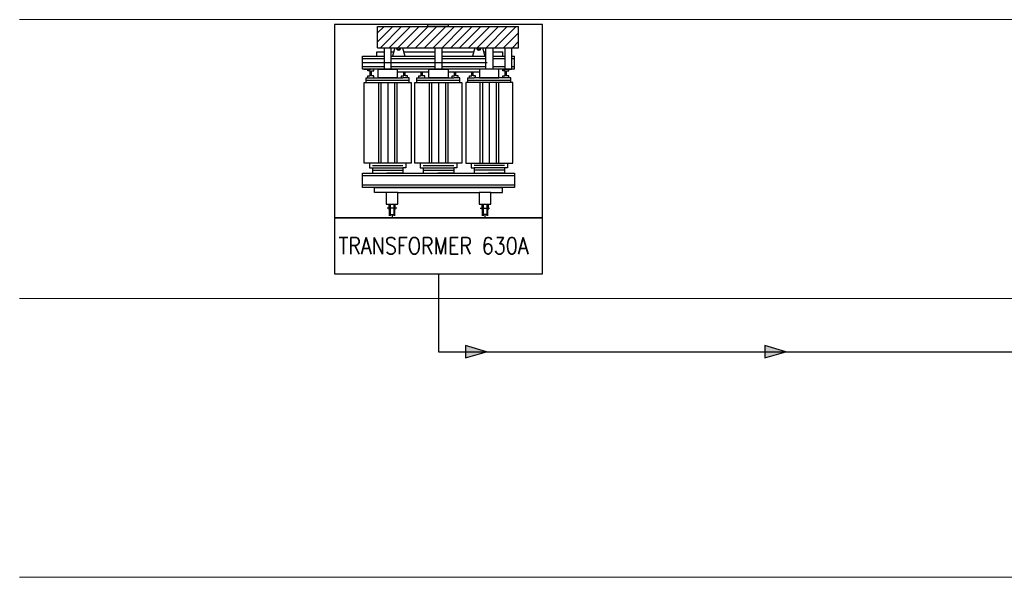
# Model space of a CAD drawing. Header units: inches. Extents: x -1488 to 42192, y -16663 to -7944.
# Tile 1 of 7: x -1488 to 9109, y -16663 to -10663. Entities that reach past the tile are written whole.
import ezdxf
from ezdxf.enums import TextEntityAlignment as Align

# ---------------------------------------------------------------- set-up
doc = ezdxf.new("R2010")
doc.units = ezdxf.units.IN
doc.header["$MEASUREMENT"] = 0
doc.linetypes.add('dashdot', pattern=[12, 6, -3, 0, -3])
doc.linetypes.add('HIDDEN2', pattern=[4.7625, 3.175, -1.5875])
for name, color, linetype in [('- მაგისრრალური ხაზები', 7, 'Continuous'), ('2_FUERZA', 252, 'Continuous'), ('STRUQTURULI SQEMA', 1, 'Continuous')]:
    doc.layers.add(name, color=color, linetype=linetype)
doc.styles.add('SIMPLEX', font='simplex_.ttf')

# ---------------------------------------------------------------- blocks, each defined once
blk = doc.blocks.new('*X0')
at = {"color": 0}
for p, q in [((27.126, 31.192), (27.434, 31.5)), ((27.126, 31.369), (27.257, 31.5)), ((27.184, 31.073), (27.611, 31.5)), ((27.36, 31.073), (27.787, 31.5)), ((27.537, 31.073), (27.964, 31.5)), ((27.714, 31.073), (28.141, 31.5)), ((27.891, 31.073), (28.318, 31.5)), ((28.068, 31.073), (28.495, 31.5)), ((28.244, 31.073), (28.671, 31.5)), ((28.421, 31.073), (28.848, 31.5)), ((28.598, 31.073), (29.025, 31.5)), ((28.775, 31.073), (29.202, 31.5)), ((28.951, 31.073), (29.378, 31.5)), ((29.128, 31.073), (29.555, 31.5)), ((29.305, 31.073), (29.732, 31.5)), ((29.482, 31.073), (29.909, 31.5)), ((29.658, 31.073), (29.956, 31.37)), ((29.835, 31.073), (29.956, 31.194))]:
    blk.add_line(p, q, dxfattribs=at)
blk = doc.blocks.new('EV-TRAFO')
at = {"layer": '2_FUERZA', "color": 1}
for p, q in [((-2.932, 10.877), (-2.932, 11.9)), ((-2.932, 11.9), (3.849, 11.9)), ((-0.512, 12), (0.476, 12)), ((-0.512, 11.916), (-0.512, 12)), ((0.476, 11.916), (0.476, 12)), ((3.849, 10.877), (3.849, 11.9)), ((-3.652, 9.845), (-3.652, 10.474)), ((-3.652, 10.474), (-2.612, 10.474)), ((-2.963, 10.474), (-2.963, 10.675)), ((-2.963, 10.675), (-2.612, 10.675)), ((-2.932, 10.877), (3.849, 10.877)), ((-2.612, 10.877), (-2.612, 9.845)), ((-2.272, 9.845), (-2.272, 10.877)), ((-2.272, 10.675), (-2.149, 10.675)), ((-2.272, 10.474), (-0.169, 10.474)), ((-2.092, 10.878), (-2.205, 10.474)), ((-1.727, 10.878), (-1.613, 10.474)), ((-1.67, 10.675), (-0.169, 10.675)), ((-0.169, 10.877), (-0.169, 9.845)), ((0.171, 9.845), (0.171, 10.877)), ((0.171, 10.675), (1.699, 10.675)), ((0.171, 10.474), (2.273, 10.474)), ((1.756, 10.878), (1.642, 10.474)), ((2.121, 10.878), (2.234, 10.474)), ((2.178, 10.675), (2.273, 10.675)), ((2.273, 9.845), (2.273, 10.877)), ((2.612, 10.877), (2.612, 9.845)), ((2.612, 10.675), (3.102, 10.675)), ((2.612, 10.474), (3.188, 10.474)), ((3.102, 10.474), (3.102, 10.675)), ((3.188, 10.877), (3.188, 9.845)), ((3.527, 9.845), (3.527, 10.877)), ((3.527, 10.474), (3.652, 10.474)), ((3.652, 9.845), (3.652, 10.474)), ((-3.652, 10.361), (-2.612, 10.361)), ((-2.612, 9.958), (-3.652, 9.958)), ((-2.272, 10.361), (-0.169, 10.361)), ((-0.169, 9.958), (-2.272, 9.958)), ((0.171, 10.361), (2.273, 10.361)), ((2.273, 9.958), (0.171, 9.958)), ((2.612, 10.361), (3.188, 10.361)), ((3.188, 9.958), (2.612, 9.958)), ((3.527, 10.361), (3.652, 10.361)), ((3.652, 9.958), (3.527, 9.958)), ((3.652, 9.845), (-3.652, 9.845)), ((-3.595, 9.845), (-3.256, 9.845)), ((-3.391, 9.768), (-3.391, 9.851)), ((-3.391, 9.851), (-3.246, 9.851)), ((-3.278, 9.768), (-3.391, 9.768)), ((-3.391, 9.433), (-3.391, 9.522)), ((-3.391, 9.522), (-3.278, 9.522)), ((-3.278, 9.522), (-3.278, 9.768)), ((-3.101, 9.851), (-3.246, 9.851)), ((-3.214, 9.768), (-3.101, 9.768)), ((-3.214, 9.522), (-3.214, 9.768)), ((-3.101, 9.522), (-3.214, 9.522)), ((-3.101, 9.768), (-3.101, 9.851)), ((-3.101, 9.433), (-3.101, 9.522)), ((-2.905, 9.433), (-2.905, 9.845)), ((-2.905, 9.845), (-1.979, 9.845)), ((-2.612, 9.845), (-2.272, 9.845)), ((-1.979, 9.845), (-1.979, 9.433)), ((-1.97, 9.722), (-0.462, 9.722)), ((-1.783, 9.433), (-1.783, 9.522)), ((-1.783, 9.522), (-1.67, 9.522)), ((-1.67, 9.522), (-1.67, 9.701)), ((-1.606, 9.701), (-1.67, 9.701)), ((-1.606, 9.522), (-1.606, 9.701)), ((-1.493, 9.522), (-1.606, 9.522)), ((-1.493, 9.433), (-1.493, 9.522)), ((-0.948, 9.433), (-0.948, 9.522)), ((-0.948, 9.522), (-0.835, 9.522)), ((-0.835, 9.701), (-0.771, 9.701)), ((-0.835, 9.522), (-0.835, 9.701)), ((-0.771, 9.522), (-0.771, 9.701)), ((-0.658, 9.522), (-0.771, 9.522)), ((-0.658, 9.433), (-0.658, 9.522)), ((-0.462, 9.845), (0.464, 9.845)), ((-0.462, 9.433), (-0.462, 9.845)), ((-0.169, 9.845), (0.171, 9.845)), ((0.464, 9.845), (0.464, 9.433)), ((0.464, 9.722), (1.984, 9.722)), ((0.66, 9.433), (0.66, 9.522)), ((0.66, 9.522), (0.773, 9.522)), ((0.773, 9.522), (0.773, 9.701)), ((0.837, 9.701), (0.773, 9.701)), ((0.837, 9.522), (0.837, 9.701)), ((0.95, 9.522), (0.837, 9.522)), ((0.95, 9.433), (0.95, 9.522)), ((1.494, 9.433), (1.494, 9.522)), ((1.494, 9.522), (1.607, 9.522)), ((1.607, 9.701), (1.671, 9.701)), ((1.607, 9.522), (1.607, 9.701)), ((1.671, 9.522), (1.671, 9.701)), ((1.784, 9.522), (1.671, 9.522)), ((1.784, 9.433), (1.784, 9.522)), ((1.98, 9.845), (1.98, 9.433)), ((2.905, 9.845), (1.98, 9.845)), ((2.612, 9.845), (2.273, 9.845)), ((2.905, 9.433), (2.905, 9.845)), ((3.102, 9.768), (3.102, 9.851)), ((3.102, 9.851), (3.247, 9.851)), ((3.215, 9.768), (3.102, 9.768)), ((3.102, 9.433), (3.102, 9.522)), ((3.102, 9.522), (3.215, 9.522)), ((3.188, 9.845), (3.527, 9.845)), ((3.215, 9.522), (3.215, 9.768)), ((3.392, 9.851), (3.247, 9.851)), ((3.279, 9.768), (3.392, 9.768)), ((3.279, 9.522), (3.279, 9.768)), ((3.392, 9.522), (3.279, 9.522)), ((3.392, 9.768), (3.392, 9.851)), ((3.392, 9.851), (3.537, 9.851)), ((3.392, 9.433), (3.392, 9.522)), ((-3.574, 9.209), (-1.31, 9.209)), ((-3.574, 5.319), (-3.574, 9.209)), ((-3.481, 9.433), (-3.173, 9.433)), ((-3.481, 9.209), (-3.481, 9.433)), ((-3.173, 9.433), (-1.71, 9.433)), ((-1.979, 9.433), (-2.905, 9.433)), ((-1.414, 9.433), (-1.71, 9.433)), ((-1.414, 9.209), (-1.414, 9.433)), ((-1.31, 9.209), (-1.31, 5.319)), ((-1.131, 9.209), (1.133, 9.209)), ((-1.131, 5.319), (-1.131, 9.209)), ((-1.038, 9.433), (-0.73, 9.433)), ((-1.038, 9.209), (-1.038, 9.433)), ((-0.73, 9.433), (0.733, 9.433)), ((0.464, 9.433), (-0.462, 9.433)), ((1.029, 9.433), (0.733, 9.433)), ((1.029, 9.209), (1.029, 9.433)), ((1.133, 9.209), (1.133, 5.319)), ((1.311, 9.209), (1.311, 5.319)), ((3.575, 9.209), (1.311, 9.209)), ((1.415, 9.433), (1.711, 9.433)), ((1.415, 9.209), (1.415, 9.433)), ((3.174, 9.433), (1.711, 9.433)), ((1.98, 9.433), (2.905, 9.433)), ((3.482, 9.433), (3.174, 9.433)), ((3.482, 9.209), (3.482, 9.433)), ((3.575, 5.319), (3.575, 9.209)), ((-1.31, 5.319), (-3.574, 5.319)), ((-3.318, 5.319), (-3.318, 5.095)), ((-1.565, 5.319), (-1.565, 5.095)), ((1.133, 5.319), (-1.131, 5.319)), ((-0.875, 5.319), (-0.875, 5.095)), ((0.878, 5.319), (0.878, 5.095)), ((1.311, 5.319), (3.575, 5.319)), ((1.566, 5.319), (1.566, 5.095)), ((3.319, 5.319), (3.319, 5.095)), ((-3.652, 4.158), (-3.652, 4.837)), ((-3.652, 4.837), (3.652, 4.837)), ((-3.318, 5.095), (-3.173, 5.095)), ((-3.173, 5.095), (-3.173, 4.837)), ((-3.173, 5.095), (-1.71, 5.095)), ((-3.173, 4.982), (-1.71, 4.982)), ((-3.173, 4.837), (-2.407, 4.837)), ((-1.71, 4.837), (-2.476, 4.837)), ((-1.71, 5.095), (-1.71, 4.837)), ((-1.565, 5.095), (-1.71, 5.095)), ((-0.875, 5.095), (-0.73, 5.095)), ((-0.73, 5.095), (-0.73, 4.837)), ((-0.73, 5.095), (0.733, 5.095)), ((-0.73, 4.982), (0.733, 4.982)), ((-0.73, 4.837), (0.036, 4.837)), ((0.733, 4.837), (-0.034, 4.837)), ((0.733, 5.095), (0.733, 4.837)), ((0.878, 5.095), (0.733, 5.095)), ((1.566, 5.095), (1.711, 5.095)), ((1.711, 5.095), (1.711, 4.837)), ((3.174, 5.095), (1.711, 5.095)), ((3.174, 4.982), (1.711, 4.982)), ((1.711, 4.837), (2.477, 4.837)), ((3.174, 4.837), (2.408, 4.837)), ((3.174, 5.095), (3.174, 4.837)), ((3.319, 5.095), (3.174, 5.095)), ((3.652, 4.837), (3.652, 4.158)), ((-3.652, 4.724), (3.652, 4.724)), ((3.652, 4.271), (-3.652, 4.271)), ((3.652, 4.158), (-3.652, 4.158)), ((-3.079, 3.911), (-3.079, 4.158)), ((-3.079, 4.158), (3.079, 4.158)), ((-2.52, 3.911), (-3.079, 3.911)), ((-1.954, 3.911), (1.954, 3.911)), ((2.52, 3.911), (3.079, 3.911)), ((3.079, 3.911), (3.079, 4.158)), ((-2.384, 3.345), (-2.384, 3.089)), ((-2.363, 3.345), (-2.363, 2.798)), ((-2.321, 3.345), (-2.321, 2.798)), ((-2.153, 3.345), (-2.153, 2.798)), ((-2.111, 3.345), (-2.111, 2.798)), ((-2.09, 3.345), (-2.09, 3.089)), ((2.09, 3.345), (2.09, 3.089)), ((2.111, 3.345), (2.111, 2.798)), ((2.153, 3.345), (2.153, 2.798)), ((2.321, 3.345), (2.321, 2.798)), ((2.363, 3.345), (2.363, 2.798)), ((2.384, 3.345), (2.384, 3.089)), ((-2.008, 3.154), (-2.462, 3.154)), ((-2.318, 2.849), (-2.149, 2.849)), ((-2.234, 2.849), (-2.234, 2.7)), ((2.008, 3.154), (2.462, 3.154)), ((2.318, 2.849), (2.149, 2.849)), ((2.234, 2.849), (2.234, 2.7)), ((-2.234, 2.7), (-2.318, 2.7)), ((-2.318, 2.7), (-2.149, 2.7)), ((2.318, 2.7), (2.149, 2.7)), ((2.234, 2.7), (2.318, 2.7))]:
    blk.add_line(p, q, dxfattribs=at)
at = {"layer": '2_FUERZA', "color": 1, "linetype": 'dashdot'}
for p, q in [((-3.652, 10.16), (3.652, 10.16)), ((-3.481, 9.321), (-1.414, 9.321)), ((-1.038, 9.321), (1.029, 9.321)), ((1.415, 9.321), (3.482, 9.321))]:
    blk.add_line(p, q, dxfattribs=at)
at = {"layer": '2_FUERZA', "color": 8}
for p, q in [((-2.886, 9.209), (-2.886, 5.319)), ((-2.773, 9.209), (-2.773, 5.319)), ((-2.111, 9.209), (-2.111, 5.319)), ((-1.998, 9.209), (-1.998, 5.319)), ((-0.443, 9.209), (-0.443, 5.319)), ((-0.33, 9.209), (-0.33, 5.319)), ((0.332, 9.209), (0.332, 5.319)), ((0.445, 9.209), (0.445, 5.319)), ((1.998, 9.209), (1.998, 5.319)), ((2.112, 9.209), (2.112, 5.319)), ((2.774, 9.209), (2.774, 5.319)), ((2.887, 9.209), (2.887, 5.319)), ((-3.173, 5.209), (-1.71, 5.209)), ((-0.73, 5.209), (0.733, 5.209)), ((3.174, 5.209), (1.711, 5.209))]:
    blk.add_line(p, q, dxfattribs=at)
at = {"layer": '2_FUERZA', "color": 8, "linetype": 'dashdot'}
for p, q in [((-2.442, 9.209), (-2.442, 5.319)), ((0.001, 9.209), (0.001, 5.319)), ((2.443, 9.209), (2.443, 5.319))]:
    blk.add_line(p, q, dxfattribs=at)
at = {"layer": '2_FUERZA', "color": 8}
blk.add_lwpolyline([(-5, 2.7), (5, 2.7), (5, 12), (-5, 12)], close=True, dxfattribs=at)
at = {"layer": '2_FUERZA', "color": 1}
for points in [[(-2.52, 3.911), (-2.52, 3.345), (-1.954, 3.345), (-1.954, 3.911)], [(1.954, 3.911), (1.954, 3.345), (2.52, 3.345), (2.52, 3.911)]]:
    blk.add_lwpolyline(points, close=True, dxfattribs=at)
at = {"layer": '2_FUERZA', "color": 7}
blk.add_lwpolyline([(-5, 0), (5, 0), (5, 2.7), (-5, 2.7)], close=True, dxfattribs=at)
at = {"layer": '2_FUERZA', "color": 1}
for centre, radius, start, end in [((-1.915, 10.855), 0.104, 168.0933, 11.9067), ((-1.915, 10.855), 0.07, 162.0768, 17.9232), ((1.944, 10.855), 0.104, 168.0933, 11.9067), ((1.944, 10.855), 0.07, 162.0768, 17.9232)]:
    blk.add_arc(centre, radius, start, end, dxfattribs=at)
at = {"layer": '2_FUERZA', "color": 8, "xscale": 2.39608276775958, "yscale": 2.39608276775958, "zscale": 2.39608276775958}
blk.add_blockref('*X0', (-67.928, -63.576), dxfattribs=at)
at = {"layer": '2_FUERZA', "color": 1, "linetype": 'Continuous', "style": 'SIMPLEX', "width": 0.85, "flags": 8}
blk.add_attdef('TR', text='', height=1, dxfattribs=at).set_placement((0, 1.35), align=Align.MIDDLE)

msp = doc.modelspace()

# ---------------------------------------------------------------- hatches: boundary and pattern name
at = {"layer": '- მაგისრრალური ხაზები'}
h = msp.add_hatch(color=1, dxfattribs=at)
h.dxf.hatch_style = 1
h.paths.add_polyline_path([(3537, -14237), (3311, -14170), (3311, -14303)])
h = msp.add_hatch(color=1, dxfattribs=at)
h.dxf.hatch_style = 1
h.paths.add_polyline_path([(6758, -14237), (6533, -14170), (6533, -14303)])

# ---------------------------------------------------------------- linework, layer by layer
for points in [[(3537, -14237), (3311, -14170), (3311, -14303), (3537, -14237)], [(6758, -14237), (6533, -14170), (6533, -14303), (6758, -14237)]]:
    msp.add_lwpolyline(points, dxfattribs=at)
at = {"color": 1}
msp.add_lwpolyline([(3019, -13398), (3019, -14237), (10692, -14237), (10692, -14693)], dxfattribs=at)
at = {"layer": 'STRUQTURULI SQEMA', "color": 251, "linetype": 'HIDDEN2', "lineweight": 5, "ltscale": 0.5}
for p, q in [((-1488, -10663), (42192, -10663)), ((-1488, -13663), (42192, -13663)), ((-1488, -16663), (42192, -16663))]:
    msp.add_line(p, q, dxfattribs=at)

# ---------------------------------------------------------------- block references
at = {"layer": 'STRUQTURULI SQEMA'}
ref = msp.add_blockref('EV-TRAFO', (3019, -13398), dxfattribs=dict(at, xscale=223.7215325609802, yscale=223.7215325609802, zscale=223.7215325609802))
ref.add_attrib('TR', 'TRANSFORMER 630A ', dxfattribs={"layer": '2_FUERZA', "color": 1, "linetype": 'Continuous', "height": 177.59, "style": 'SIMPLEX', "width": 0.85, "flags": 8}).set_placement((3019, -13096), align=Align.MIDDLE)

doc.saveas('drawing.dxf')
